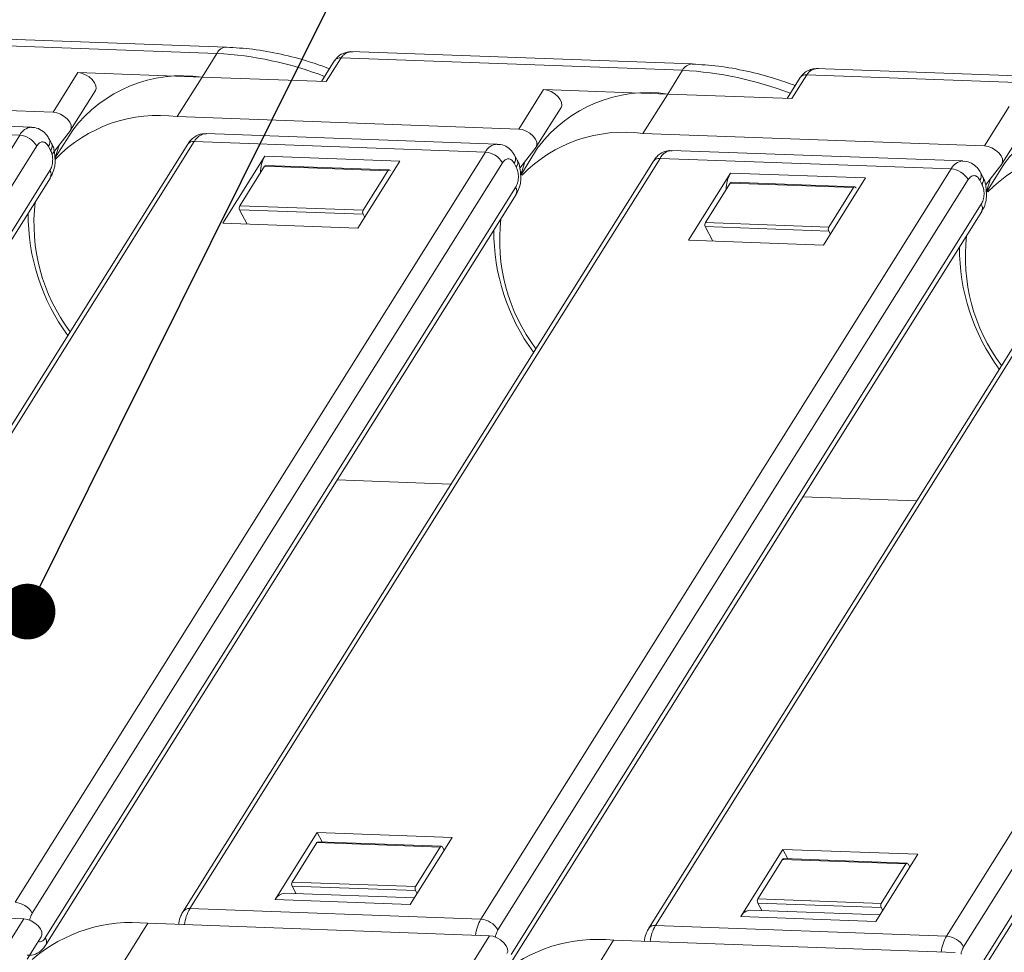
# Model space of a CAD drawing. Header units: millimetres. Extents: x 3578 to 4080, y -235 to 116.
# Tile 28 of 34: x 3941 to 3967, y 39 to 64. Entities that reach past the tile are written whole.
import ezdxf

# ---------------------------------------------------------------- set-up
doc = ezdxf.new("R2010")
doc.units = ezdxf.units.MM
doc.styles.get("Standard").update_dxf_attribs({"font": '仿宋_GB2312.ttf', "width": 0.8})
doc.dimstyles.new('副本 ISO-5', dxfattribs={"dimtxt": 3, "dimasz": 1.5, "dimexe": 1, "dimexo": 0.625, "dimgap": 0.5, "dimtad": 1, "dimtoh": 1, "dimdsep": 46, "dimtxsty": 'Standard', "dimcen": 2.5, "dimadec": 0, "dimazin": 0, "dimtfac": 1, "dimtmove": 0, "dimatfit": 3, "dimfxl": 0, "dimarcsym": 0})

msp = doc.modelspace()

# ---------------------------------------------------------------- linework, layer by layer
at = {"color": 7, "linetype": 'Continuous', "lineweight": 15}
for p, q in [((3936.746, 63.922), (3945.936, 63.589)), ((3946.193, 63.76), (3937.002, 64.093)), ((3958.726, 63.306), (3949.535, 63.639)), ((3945.936, 63.589), (3945.536, 62.951)), ((3949.101, 63.395), (3948.75, 62.835)), ((3948.879, 62.83), (3949.279, 63.468)), ((3949.279, 63.468), (3958.469, 63.135)), ((3942.193, 63.073), (3941.527, 62.01)), ((3942.193, 63.073), (3945.536, 62.951)), ((3958.469, 63.135), (3958.069, 62.497)), ((3971.259, 62.852), (3962.068, 63.185)), ((3944.87, 61.889), (3945.536, 62.951)), ((3945.536, 62.951), (3948.879, 62.83)), ((3961.633, 62.941), (3961.283, 62.381)), ((3961.412, 62.376), (3961.812, 63.014)), ((3961.636, 62.945), (3961.633, 62.941)), ((3961.812, 63.014), (3971.001, 62.681)), ((3941.999, 61.529), (3942.665, 62.592)), ((3954.725, 62.619), (3954.059, 61.556)), ((3954.725, 62.619), (3958.069, 62.497)), ((3941.527, 62.01), (3932.337, 62.343)), ((3957.403, 61.435), (3958.069, 62.497)), ((3958.069, 62.497), (3961.412, 62.376)), ((3954.532, 61.075), (3955.198, 62.138)), ((3967.258, 62.164), (3966.592, 61.102)), ((3940.951, 61.604), (3933.118, 61.888)), ((3954.059, 61.556), (3944.87, 61.889)), ((3932.796, 61.674), (3940.629, 61.39)), ((3941.501, 60.88), (3941.992, 61.519)), ((3942.055, 61.526), (3941.579, 60.768)), ((3967.064, 60.621), (3967.73, 61.683)), ((3940.629, 61.39), (3927.974, 41.201)), ((3932.674, 41.031), (3945.329, 61.22)), ((3941.487, 61.171), (3941.429, 61.282)), ((3945.329, 61.22), (3953.162, 60.936)), ((3953.483, 61.15), (3945.65, 61.434)), ((3966.592, 61.102), (3957.403, 61.435)), ((3928.434, 40.913), (3941.089, 61.102)), ((3945.15, 61.147), (3932.495, 40.958)), ((3941.403, 61.091), (3941.461, 60.98)), ((3941.687, 61.123), (3941.587, 60.78)), ((3954.091, 60.5), (3954.525, 61.065)), ((3954.587, 61.072), (3954.112, 60.314)), ((3966.016, 60.696), (3958.183, 60.98)), ((3953.162, 60.936), (3940.507, 40.747)), ((3941.587, 60.704), (3941.574, 60.811)), ((3957.683, 60.693), (3945.028, 40.503)), ((3945.206, 40.577), (3957.862, 60.766)), ((3946.096, 59.019), (3947.228, 60.825)), ((3950.863, 60.694), (3947.228, 60.825)), ((3949.731, 58.887), (3950.863, 60.694)), ((3954.02, 60.717), (3953.961, 60.828)), ((3957.862, 60.766), (3965.695, 60.482)), ((3941.442, 60.437), (3928.786, 40.248)), ((3940.967, 40.458), (3953.622, 60.648)), ((3947.218, 60.554), (3946.552, 59.491)), ((3950.54, 60.434), (3947.218, 60.554)), ((3950.572, 60.455), (3947.251, 60.575)), ((3950.54, 60.434), (3949.874, 59.371)), ((3950.602, 60.431), (3950.604, 60.427)), ((3965.695, 60.482), (3953.039, 40.293)), ((3953.935, 60.637), (3953.994, 60.526)), ((3954.22, 60.669), (3954.12, 60.326)), ((3966.624, 60.046), (3967.057, 60.611)), ((3967.12, 60.618), (3966.645, 59.86)), ((3928.798, 40.055), (3941.454, 60.245)), ((3953.5, 40.004), (3966.155, 60.194)), ((3954.12, 60.25), (3954.107, 60.357)), ((3970.216, 60.239), (3957.561, 40.049)), ((3957.739, 40.122), (3970.395, 60.312)), ((3958.629, 58.565), (3959.761, 60.371)), ((3963.396, 60.24), (3959.761, 60.371)), ((3962.263, 58.433), (3963.396, 60.24)), ((3966.468, 60.183), (3966.527, 60.072)), ((3966.553, 60.263), (3966.494, 60.374)), ((3966.753, 60.214), (3966.653, 59.872)), ((3953.974, 59.983), (3941.319, 39.794)), ((3959.751, 60.1), (3959.085, 59.037)), ((3963.072, 59.98), (3959.751, 60.1)), ((3963.105, 60.001), (3959.783, 60.121)), ((3963.072, 59.98), (3962.406, 58.917)), ((3963.135, 59.977), (3963.137, 59.973)), ((3978.228, 60.028), (3965.572, 39.839)), ((3966.652, 59.795), (3966.64, 59.902)), ((3941.331, 39.601), (3953.987, 59.79)), ((3966.032, 39.55), (3978.688, 59.74)), ((3946.548, 59.383), (3949.87, 59.263)), ((3946.548, 59.383), (3946.754, 58.995)), ((3946.552, 59.491), (3949.874, 59.371)), ((3966.507, 59.529), (3953.852, 39.339)), ((3949.914, 59.179), (3949.87, 59.263)), ((3953.864, 39.147), (3966.519, 59.336)), ((3949.731, 58.887), (3946.096, 59.019)), ((3959.081, 58.929), (3962.402, 58.808)), ((3959.081, 58.929), (3959.287, 58.541)), ((3959.085, 59.037), (3962.406, 58.917)), ((3979.04, 59.075), (3966.385, 38.885)), ((3966.397, 38.693), (3979.052, 58.882)), ((3962.263, 58.433), (3958.629, 58.565)), ((3962.447, 58.725), (3962.402, 58.808)), ((3949.175, 52.114), (3952.236, 52.003)), ((3961.707, 51.66), (3964.769, 51.549)), ((3948.638, 42.626), (3947.506, 40.819)), ((3948.638, 42.626), (3952.272, 42.494)), ((3948.772, 42.372), (3948.638, 42.626)), ((3952.272, 42.494), (3951.14, 40.688)), ((3948.628, 42.354), (3947.962, 41.292)), ((3951.949, 42.234), (3948.628, 42.354)), ((3951.981, 42.255), (3948.66, 42.376)), ((3951.949, 42.234), (3951.283, 41.171)), ((3952.012, 42.232), (3952.056, 42.149)), ((3961.171, 42.172), (3960.038, 40.365)), ((3961.171, 42.172), (3964.805, 42.04)), ((3961.305, 41.918), (3961.171, 42.172)), ((3961.161, 41.9), (3960.495, 40.838)), ((3964.482, 41.78), (3961.161, 41.9)), ((3964.514, 41.801), (3961.193, 41.922)), ((3964.805, 42.04), (3963.673, 40.234)), ((3964.482, 41.78), (3963.816, 40.717)), ((3964.545, 41.778), (3964.589, 41.695)), ((3947.958, 41.183), (3951.279, 41.063)), ((3947.958, 41.183), (3948.066, 40.979)), ((3947.962, 41.292), (3951.283, 41.171)), ((3947.506, 40.819), (3951.14, 40.688)), ((3951.25, 40.864), (3947.763, 40.99)), ((3951.323, 40.98), (3951.279, 41.063)), ((3960.495, 40.838), (3963.816, 40.717)), ((3931.549, 40.637), (3940.738, 40.304)), ((3953.039, 40.293), (3945.206, 40.577)), ((3960.491, 40.729), (3963.812, 40.609)), ((3960.491, 40.729), (3960.599, 40.525)), ((3963.856, 40.526), (3963.812, 40.609)), ((3940.738, 40.304), (3940.072, 39.241)), ((3960.038, 40.365), (3963.673, 40.234)), ((3963.783, 40.41), (3960.296, 40.536)), ((3943.415, 39.12), (3944.082, 40.183)), ((3944.082, 40.183), (3953.271, 39.85)), ((3965.572, 39.839), (3957.739, 40.122)), ((3940.829, 39.214), (3941.21, 39.823)), ((3953.271, 39.85), (3952.605, 38.787)), ((3955.948, 38.666), (3956.614, 39.729)), ((3956.614, 39.729), (3965.804, 39.396))]:
    msp.add_line(p, q, dxfattribs=at)
at = {"color": 7, "linetype": 'Continuous', "lineweight": 15, "flags": 128}
for points in [[(3942.665, 62.592), (3942.684, 62.644), (3942.679, 62.719), (3942.643, 62.802), (3942.58, 62.884), (3942.495, 62.958), (3942.396, 63.017), (3942.292, 63.057), (3942.193, 63.073)], [(3955.198, 62.138), (3955.217, 62.19), (3955.211, 62.265), (3955.176, 62.348), (3955.113, 62.43), (3955.028, 62.504), (3954.929, 62.563), (3954.825, 62.603), (3954.725, 62.619)], [(3941.527, 62.01), (3941.626, 61.994), (3941.73, 61.955), (3941.829, 61.895), (3941.914, 61.821), (3941.977, 61.739), (3942.012, 61.657), (3942.018, 61.581), (3941.992, 61.519)], [(3954.059, 61.556), (3954.159, 61.54), (3954.263, 61.501), (3954.362, 61.441), (3954.446, 61.367), (3954.51, 61.285), (3954.545, 61.203), (3954.551, 61.127), (3954.525, 61.065)], [(3966.592, 61.102), (3966.692, 61.086), (3966.796, 61.047), (3966.895, 60.987), (3966.979, 60.913), (3967.042, 60.831), (3967.078, 60.749), (3967.083, 60.673), (3967.057, 60.611)], [(3941.21, 39.823), (3941.229, 39.875), (3941.224, 39.95), (3941.188, 40.033), (3941.125, 40.115), (3941.04, 40.189), (3940.942, 40.249), (3940.838, 40.288), (3940.738, 40.304)], [(3953.743, 39.369), (3953.762, 39.421), (3953.757, 39.496), (3953.721, 39.579), (3953.658, 39.661), (3953.573, 39.735), (3953.474, 39.794), (3953.371, 39.834), (3953.271, 39.85)]]:
    msp.add_lwpolyline(points, dxfattribs=at)
at = {"color": 7, "linetype": 'Continuous', "lineweight": 15}
for centre, radius, start, end in [((3946.203, 63.466), 0.294, 91.7468, 155.1976), ((3945.438, 54.141), 9.461, 68.9558, 86.9833), ((3949.251, 63.282), 0.188, 81.3895, 143.1446), ((3958.736, 63.012), 0.294, 91.7468, 155.1976), ((3957.971, 53.687), 9.461, 68.9558, 86.9833), ((3945.003, 59.29), 3.7, 81.7114, 142.8227), ((3961.784, 62.826), 0.19, 81.5973, 141.0398), ((3957.536, 58.836), 3.7, 81.7114, 142.8227), ((3970.068, 58.382), 3.7, 81.7114, 142.8227), ((3944.355, 58.099), 3.824, 82.2626, 136.2229), ((3940.976, 61.218), 0.387, 94.0455, 153.5022), ((3940.581, 60.802), 0.59, 30.5277, 85.3168), ((3941.25, 61.209), 0.193, 322.305, 22.1344), ((3945.303, 61.029), 0.193, 82.3047, 142.2294), ((3945.675, 61.048), 0.386, 93.6151, 153.5398), ((3956.89, 57.631), 3.838, 82.3259, 135.6035), ((3941.308, 61.098), 0.193, 322.305, 22.1344), ((3953.508, 60.764), 0.387, 94.0455, 153.5022), ((3958.208, 60.594), 0.386, 93.6151, 153.5398), ((3969.423, 57.177), 3.838, 82.3259, 135.6035), ((3948.022, 60.372), 0.914, 150.3007, 179.6398), ((3953.114, 60.348), 0.59, 30.5277, 85.3168), ((3953.783, 60.755), 0.193, 322.305, 22.1344), ((3953.841, 60.644), 0.193, 322.305, 22.1344), ((3957.836, 60.575), 0.193, 82.3047, 142.2294), ((3966.041, 60.31), 0.387, 94.0455, 153.5022), ((3941.285, 60.331), 0.189, 332.9356, 34.2211), ((3947.253, 60.537), 0.0386, 93.6083, 153.5404), ((3950.571, 60.421), 0.0335, 18.7082, 157.1256), ((3965.647, 59.894), 0.59, 30.5277, 85.3168), ((3960.555, 59.918), 0.914, 150.3007, 179.6398), ((3966.315, 60.301), 0.193, 322.305, 22.1344), ((3966.374, 60.19), 0.193, 322.305, 22.1344), ((3953.818, 59.877), 0.189, 332.9356, 34.2211), ((3959.786, 60.083), 0.0386, 93.6083, 153.5404), ((3963.103, 59.967), 0.0335, 18.7082, 157.1256), ((3945.915, 59.028), 4.902, 173.3827, 216.7132), ((3946.655, 59.433), 0.118, 150.5277, 205.3168), ((3949.976, 59.313), 0.118, 150.5277, 205.3168), ((3966.351, 59.423), 0.189, 332.9356, 34.2211), ((3946.329, 59.249), 5.472, 179.5359, 216.4031), ((3958.448, 58.574), 4.902, 173.3827, 216.7132), ((3958.862, 58.795), 5.472, 179.5359, 216.4031), ((3959.188, 58.979), 0.118, 150.5277, 205.3168), ((3962.509, 58.859), 0.118, 150.5277, 205.3168), ((3970.981, 58.12), 4.902, 173.3827, 216.7132), ((3971.395, 58.341), 5.472, 179.5359, 216.4031), ((3948.663, 42.337), 0.0386, 93.6083, 153.5404), ((3951.98, 42.221), 0.0335, 18.7082, 157.1256), ((3961.195, 41.883), 0.0386, 93.6083, 153.5404), ((3964.513, 41.767), 0.0335, 18.7082, 157.1256), ((3948.065, 41.234), 0.118, 150.5277, 205.3168), ((3951.386, 41.113), 0.118, 150.5277, 205.3168), ((3947.782, 40.682), 0.309, 93.6151, 153.5398), ((3960.598, 40.78), 0.118, 150.5277, 205.3168), ((3940.458, 40.159), 0.59, 30.5277, 85.3168), ((3945.179, 40.39), 0.189, 81.5987, 143.2182), ((3946.134, 40.034), 1.074, 149.6683, 173.9687), ((3963.919, 40.659), 0.118, 150.5277, 205.3168), ((3953.967, 39.75), 1.074, 149.6683, 173.9687), ((3952.991, 39.705), 0.59, 30.5277, 85.3168), ((3960.315, 40.228), 0.309, 93.6151, 153.5398), ((3943.65, 36.081), 4.124, 83.9906, 130.6764), ((3957.712, 39.936), 0.189, 81.5987, 143.2182), ((3958.666, 39.58), 1.074, 149.6683, 173.9687), ((3941.158, 39.687), 0.193, 333.9227, 33.5162), ((3956.183, 35.627), 4.124, 83.9906, 130.6764), ((3966.499, 39.296), 1.074, 149.6683, 173.9687), ((3965.524, 39.251), 0.59, 30.5277, 85.3168)]:
    msp.add_arc(centre, radius, start, end, dxfattribs=at)
for points, knots in [([(3948.966, 63.179), (3948.783, 63.245), (3948.347, 63.401), (3947.655, 63.577), (3946.907, 63.715), (3946.428, 63.743), (3946.194, 63.757)], [0, 0, 0, 0, 0.193153, 0.460168, 0.735949, 1, 1, 1, 1]), ([(3949.598, 63.636), (3949.558, 63.636), (3949.474, 63.635), (3949.343, 63.6), (3949.218, 63.536), (3949.159, 63.463), (3949.132, 63.43)], [0, 0, 0, 0, 0.225418, 0.475166, 0.759459, 1, 1, 1, 1]), ([(3949.598, 63.636), (3949.564, 63.635), (3949.498, 63.633), (3949.41, 63.598), (3949.335, 63.544), (3949.297, 63.493), (3949.279, 63.468)], [0, 0, 0, 0, 0.264901, 0.519081, 0.763657, 1, 1, 1, 1]), ([(3961.498, 62.725), (3961.316, 62.791), (3960.88, 62.947), (3960.187, 63.123), (3959.44, 63.261), (3958.961, 63.289), (3958.727, 63.303)], [0, 0, 0, 0, 0.193153, 0.460168, 0.735949, 1, 1, 1, 1]), ([(3962.131, 63.182), (3962.091, 63.182), (3962.007, 63.181), (3961.876, 63.146), (3961.751, 63.082), (3961.692, 63.009), (3961.664, 62.976)], [0, 0, 0, 0, 0.225418, 0.475166, 0.759459, 1, 1, 1, 1]), ([(3962.131, 63.182), (3962.097, 63.181), (3962.031, 63.179), (3961.943, 63.144), (3961.868, 63.09), (3961.83, 63.039), (3961.812, 63.014)], [0, 0, 0, 0, 0.264901, 0.519081, 0.763657, 1, 1, 1, 1]), ([(3941.424, 61.279), (3941.404, 61.317), (3941.353, 61.413), (3941.222, 61.525), (3941.074, 61.599), (3940.978, 61.595), (3940.948, 61.594)], [0, 0, 0, 0, 0.2123644, 0.5289773, 0.8508534, 1, 1, 1, 1]), ([(3945.653, 61.424), (3945.614, 61.427), (3945.5, 61.435), (3945.322, 61.345), (3945.199, 61.235), (3945.158, 61.155), (3945.153, 61.145)], [0, 0, 0, 0, 0.190818, 0.561391, 0.946092, 1, 1, 1, 1]), ([(3941.089, 61.102), (3941.112, 61.132), (3941.148, 61.178), (3941.205, 61.205), (3941.25, 61.211), (3941.295, 61.202), (3941.35, 61.17), (3941.382, 61.122), (3941.403, 61.091)], [0, 0, 0, 0, 0.239443, 0.369379, 0.5, 0.629936, 0.760557, 1, 1, 1, 1]), ([(3941.461, 60.98), (3941.478, 60.941), (3941.503, 60.882), (3941.516, 60.785), (3941.518, 60.706), (3941.51, 60.628), (3941.49, 60.532), (3941.461, 60.474), (3941.442, 60.437)], [0, 0, 0, 0, 0.239443, 0.369379, 0.5, 0.629936, 0.760557, 1, 1, 1, 1]), ([(3941.574, 60.811), (3941.57, 60.878), (3941.564, 60.985), (3941.524, 61.103), (3941.494, 61.151), (3941.483, 61.168)], [0, 0, 0, 0, 0.524322, 0.836245, 1, 1, 1, 1]), ([(3953.957, 60.825), (3953.937, 60.863), (3953.886, 60.958), (3953.755, 61.071), (3953.607, 61.145), (3953.511, 61.141), (3953.48, 61.14)], [0, 0, 0, 0, 0.212364, 0.528977, 0.850853, 1, 1, 1, 1]), ([(3958.186, 60.97), (3958.147, 60.973), (3958.033, 60.981), (3957.855, 60.891), (3957.732, 60.781), (3957.691, 60.701), (3957.685, 60.691)], [0, 0, 0, 0, 0.190818, 0.561391, 0.946092, 1, 1, 1, 1]), ([(3941.451, 60.246), (3941.474, 60.285), (3941.529, 60.378), (3941.573, 60.537), (3941.583, 60.653), (3941.587, 60.704)], [0, 0, 0, 0, 0.28708, 0.693262, 1, 1, 1, 1]), ([(3953.622, 60.648), (3953.645, 60.678), (3953.68, 60.723), (3953.737, 60.751), (3953.783, 60.757), (3953.828, 60.748), (3953.883, 60.716), (3953.915, 60.668), (3953.935, 60.637)], [0, 0, 0, 0, 0.239443, 0.369379, 0.5, 0.629936, 0.760557, 1, 1, 1, 1]), ([(3954.107, 60.357), (3954.103, 60.424), (3954.097, 60.531), (3954.057, 60.649), (3954.026, 60.697), (3954.016, 60.714)], [0, 0, 0, 0, 0.524322, 0.836245, 1, 1, 1, 1]), ([(3966.49, 60.371), (3966.47, 60.409), (3966.419, 60.504), (3966.288, 60.617), (3966.14, 60.691), (3966.044, 60.687), (3966.013, 60.686)], [0, 0, 0, 0, 0.212364, 0.528977, 0.850853, 1, 1, 1, 1]), ([(3953.994, 60.526), (3954.01, 60.487), (3954.035, 60.428), (3954.049, 60.331), (3954.051, 60.252), (3954.043, 60.174), (3954.023, 60.078), (3953.993, 60.02), (3953.974, 59.983)], [0, 0, 0, 0, 0.239443, 0.369379, 0.5, 0.629936, 0.760557, 1, 1, 1, 1]), ([(3953.984, 59.792), (3954.007, 59.831), (3954.062, 59.924), (3954.106, 60.082), (3954.116, 60.199), (3954.12, 60.25)], [0, 0, 0, 0, 0.28708, 0.693262, 1, 1, 1, 1]), ([(3966.155, 60.194), (3966.178, 60.224), (3966.213, 60.269), (3966.27, 60.297), (3966.316, 60.303), (3966.361, 60.294), (3966.416, 60.262), (3966.448, 60.214), (3966.468, 60.183)], [0, 0, 0, 0, 0.239443, 0.369379, 0.5, 0.629936, 0.760557, 1, 1, 1, 1]), ([(3966.64, 59.902), (3966.636, 59.97), (3966.629, 60.076), (3966.59, 60.195), (3966.559, 60.243), (3966.549, 60.26)], [0, 0, 0, 0, 0.524322, 0.836245, 1, 1, 1, 1]), ([(3966.527, 60.072), (3966.543, 60.033), (3966.568, 59.974), (3966.582, 59.876), (3966.584, 59.798), (3966.576, 59.72), (3966.556, 59.624), (3966.526, 59.566), (3966.507, 59.529)], [0, 0, 0, 0, 0.239443, 0.369379, 0.5, 0.629936, 0.760557, 1, 1, 1, 1]), ([(3966.517, 59.338), (3966.54, 59.377), (3966.595, 59.47), (3966.639, 59.628), (3966.648, 59.745), (3966.652, 59.795)], [0, 0, 0, 0, 0.28708, 0.693262, 1, 1, 1, 1]), ([(3940.899, 40.264), (3940.899, 40.265), (3940.902, 40.292), (3940.92, 40.364), (3940.948, 40.421), (3940.967, 40.458)], [0, 0, 0, 0, 0.0115148, 0.3604191, 1, 1, 1, 1]), ([(3945.03, 40.501), (3945.008, 40.463), (3944.953, 40.37), (3944.916, 40.247), (3944.908, 40.167), (3944.907, 40.153)], [0, 0, 0, 0, 0.368352, 0.890348, 1, 1, 1, 1]), ([(3957.563, 40.047), (3957.54, 40.009), (3957.486, 39.915), (3957.449, 39.793), (3957.441, 39.713), (3957.439, 39.699)], [0, 0, 0, 0, 0.368352, 0.890348, 1, 1, 1, 1]), ([(3941.319, 39.794), (3941.296, 39.764), (3941.261, 39.718), (3941.204, 39.691), (3941.163, 39.684), (3941.139, 39.69), (3941.129, 39.693)], [0, 0, 0, 0, 0.408658, 0.63042, 0.853351, 1, 1, 1, 1]), ([(3953.432, 39.81), (3953.432, 39.811), (3953.435, 39.838), (3953.452, 39.91), (3953.481, 39.967), (3953.5, 40.004)], [0, 0, 0, 0, 0.0115148, 0.3604191, 1, 1, 1, 1]), ([(3940.834, 39.324), (3940.871, 39.322), (3940.984, 39.314), (3941.159, 39.403), (3941.282, 39.513), (3941.324, 39.593), (3941.329, 39.603)], [0, 0, 0, 0, 0.182978, 0.55698, 0.945242, 1, 1, 1, 1]), ([(3965.965, 39.356), (3965.965, 39.357), (3965.967, 39.384), (3965.985, 39.456), (3966.014, 39.513), (3966.032, 39.55)], [0, 0, 0, 0, 0.011515, 0.360419, 1, 1, 1, 1])]:
    msp.add_open_spline(points, degree=3, knots=knots, dxfattribs=at)

# ---------------------------------------------------------------- leaders
at = {"color": 5, "lineweight": 9}
msp.add_leader([(3940.84, 48.57), (3957.025, 81.146), (3958.525, 81.146)], dimstyle='副本 ISO-5', override={"dimgap": 0.5, "dimtad": 0, "dimldrblk": 'Dot'}, dxfattribs=at)

doc.saveas('drawing.dxf')
